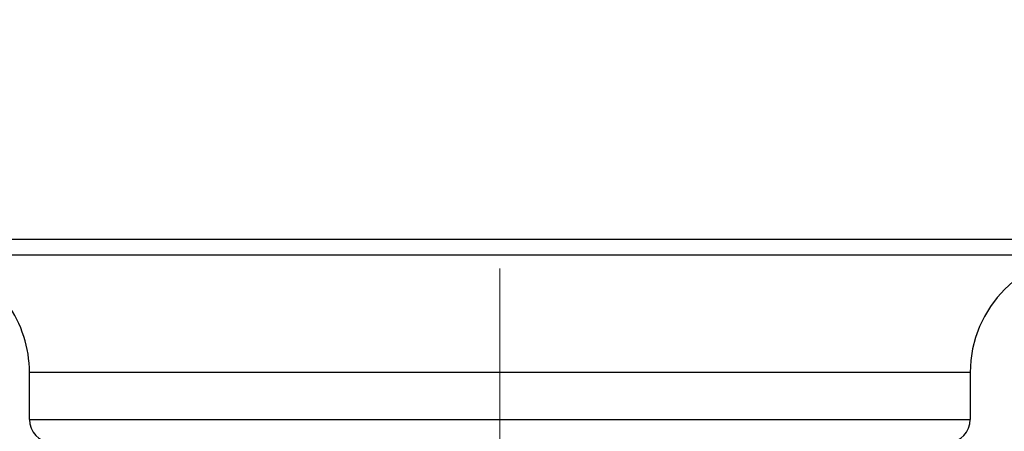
# Model space of a CAD drawing. Header units: millimetres. Extents: x 0 to 1300, y 0 to 891.
# Tile 112 of 141: x 321 to 334, y 553 to 558. Entities that reach past the tile are written whole.
import ezdxf

# ---------------------------------------------------------------- set-up
doc = ezdxf.new("R2010")
doc.units = ezdxf.units.MM
doc.header["$LTSCALE"] = 0.545669
doc.linetypes.add('CENTER', pattern=[50.8, 31.75, -6.35, 6.35, -6.35])
doc.layers.add('NoLayerName_001', color=7, linetype='Continuous')
doc.layers.add('NoLayerName_003', color=7, linetype='Continuous')

msp = doc.modelspace()

# ---------------------------------------------------------------- linework, layer by layer
at = {"layer": 'NoLayerName_001', "color": 60, "linetype": 'Continuous', "lineweight": 25}
for p, q in [((315, 555.2), (340, 555.2)), ((315.2, 555), (340.4, 555)), ((321.5, 552.9), (321.5, 553.5)), ((333.5, 553.5), (321.5, 553.5)), ((333.5, 553.5), (333.5, 552.9)), ((321.5, 552.9), (333.5, 552.9))]:
    msp.add_line(p, q, dxfattribs=at)
for centre, radius, start, end in [((335, 553.5), 1.5, 90, 180), ((320, 553.5), 1.5, 0, 35.685334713), ((321.8, 552.9), 0.3, 180, 265.903956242), ((333.2, 552.9), 0.3, 274.096043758, 0)]:
    msp.add_arc(centre, radius, start, end, dxfattribs=at)
at = {"layer": 'NoLayerName_003', "color": 4, "linetype": 'CENTER', "lineweight": 13}
msp.add_line((327.5, 537.5), (327.5, 562.5), dxfattribs=at)

doc.saveas('drawing.dxf')
